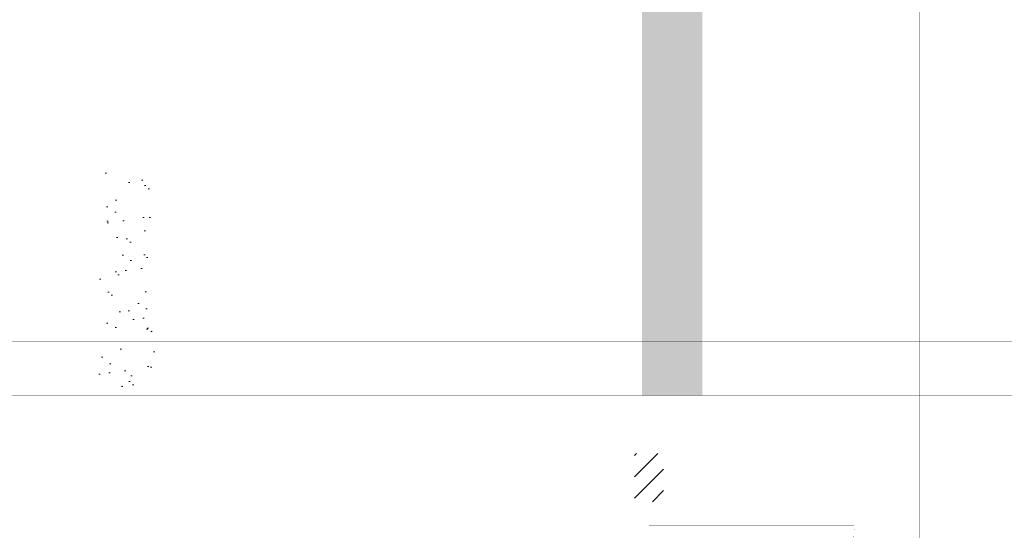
# Paper-space layout 'Layout1' of a CAD drawing. Header units: inches. Extents: x 7368 to 30263, y 5719 to 13940.
# Tile 28 of 44: x 12438 to 12846, y 11715 to 11926. Entities that reach past the tile are written whole.
import ezdxf

# ---------------------------------------------------------------- set-up
doc = ezdxf.new("R2010")
doc.units = ezdxf.units.IN
doc.header["$LTSCALE"] = 2
doc.header["$MEASUREMENT"] = 0
for name, pattern in [('ACAD_ISO04W100', [30, 24, -3, 0, -3]), ('ACAD_ISO07W100', [3, 0, -3]), ('HIDDEN', [9.525, 6.35, -3.175]), ('OS', [60, 30, -15, 0, -15]), ('PRZERYW', [60, 30, -30])]:
    doc.linetypes.add(name, pattern=pattern)
for name, color, linetype, lineweight in [('A CIENKA', 7, 'CONTINUOUS', 13), ('A KRESKOWANIA', 7, 'CONTINUOUS', 5), ('A MURY ISTN', 7, 'CONTINUOUS', 15), ('A OPISY', 7, 'CONTINUOUS', 15), ('A OSIE', 7, 'ACAD_ISO04W100', 13), ('A PRZERYWANIA', 7, 'HIDDEN', 15), ('A WYMIARY', 7, 'CONTINUOUS', 9), ('ECIANA_PROJEKT', 7, 'CONTINUOUS', 15), ('WYBURZENIA', 7, 'CONTINUOUS', 9)]:
    doc.layers.add(name, color=color, linetype=linetype, lineweight=lineweight)
pattern_1 = [(37.5, (117, 107), (-0.503947, 15.41459), [0, -12.16, 0, -13.6, 0, -13]), (7.5, (117, 107), (14.158214, 22.577169), [0, -6.56, 0, -10.96, 0, -4.2]), (-32.5, (110.042, 100.042), (24.913135, 0.045272), [0, -4, 0, -14.4, 0, -18.8]), (-42.5, (110.042, 100.042), (24.049013, 7.021405), [0, -2, 0, -9.44, 0, -10.8])]

psp = doc.layouts.get("Layout1")

# ---------------------------------------------------------------- hatches: boundary and pattern name
at = {"layer": 'A KRESKOWANIA', "linetype": 'Continuous'}
h = psp.add_hatch(dxfattribs=at)
h.set_pattern_fill('AR-SAND_S0_1', color=254, scale=8, style=0)
h.set_pattern_definition(pattern_1)
h.paths.add_polyline_path([(12720.55, 12293.96), (13110.45, 12293.96), (13110.45, 12318.96), (12720.55, 12318.96), (12720.55, 12338.96), (12695.55, 12338.96), (12695.55, 12318.96), (12470.55, 12318.96), (12470.55, 12210.77), (12495.55, 12210.77), (12495.55, 12293.96), (12695.55, 12293.96), (12695.55, 11770.46), (12720.55, 11770.46)], flags=0)
h = psp.add_hatch(dxfattribs=at)
h.set_pattern_fill('AR-SAND_S0_1', color=254, scale=8, style=0)
h.set_pattern_definition(pattern_1)
h.paths.add_polyline_path([(12495.55, 11862.89), (12470.55, 11862.89), (12470.55, 11770.46), (12495.55, 11770.46)], flags=0)
at = {"layer": 'A OPISY', "linetype": 'Continuous'}
h = psp.add_hatch(dxfattribs=at)
h.set_pattern_fill('ANSI31_S0_5', color=2, scale=50, style=0)
h.set_pattern_definition([(45, (117, 107), (-4.4194174, 4.4194174), [])])
h.paths.add_polyline_path([(12704.55, 11746.46), (12692.55, 11746.46), (12692.55, 11726.46), (12704.55, 11726.46)], flags=0)

# ---------------------------------------------------------------- linework, layer by layer
at = {"layer": 'A CIENKA', "color": 7, "linetype": 'Continuous', "const_width": 0.018}
for points in [[(12703.55, 11726.46), (12693.55, 11726.46)], [(12693.55, 11726.46), (12693.55, 11721.46)], [(12703.55, 11721.46), (12703.55, 11726.46)], [(12424.26, 11718.76), (12526.75, 11718.76)], [(12526.75, 11718.76), (12526.75, 11664.85)], [(12693.55, 11721.46), (12703.55, 11721.46)], [(12698.55, 11721.46), (12783.55, 11721.46)], [(12698.55, 11716.46), (12698.55, 11721.46)], [(12783.55, 11721.46), (12783.55, 11716.46)], [(12783.55, 11716.46), (12698.55, 11716.46)]]:
    psp.add_lwpolyline(points, dxfattribs=at)
psp.add_lwpolyline([(12698.55, 11631.46, 0.414214), (12783.55, 11716.46, 0.414214)], format="xyb", dxfattribs=at)
at = {"layer": 'A MURY ISTN', "color": 4, "linetype": 'Continuous', "const_width": 0.018}
for points in [[(12840.55, 11815.46), (12810.55, 11815.46)], [(12810.55, 11815.46), (12810.55, 11770.46)], [(12840.55, 11770.46), (12840.55, 11815.46)], [(11640.55, 11770.46), (12720.55, 11770.46)], [(12495.55, 11770.46), (12695.55, 11770.46)], [(12720.55, 11770.46), (13455.55, 11770.46)], [(12810.55, 11770.46), (12840.55, 11770.46)], [(11640.55, 11746.46), (13455.55, 11746.46)]]:
    psp.add_lwpolyline(points, dxfattribs=at)
at = {"layer": 'A OSIE', "color": 1, "linetype": 'OS', "const_width": 0.018}
for points in [[(12825.55, 10192.96), (12825.55, 13392.96)], [(7865.55, 11792.96), (13525.55, 11792.96)]]:
    psp.add_lwpolyline(points, dxfattribs=at)
at = {"layer": 'A PRZERYWANIA', "color": 3, "linetype": 'PRZERYW', "const_width": 0.018}
for points in [[(12810.55, 10322.96), (12810.55, 13262.96)], [(12840.55, 10322.96), (12840.55, 13262.96)]]:
    psp.add_lwpolyline(points, dxfattribs=at)
at = {"layer": 'A WYMIARY', "color": 80, "linetype": 'Continuous', "const_width": 0.018}
for points in [[(12758.2, 11746.46), (12752.2, 11752.46)], [(12758.2, 11746.46), (12758.2, 11752.46)], [(12758.2, 11746.46), (12752.2, 11746.46)], [(12758.2, 11746.46), (12758.2, 11740.46)], [(12758.2, 11746.46), (12764.2, 11746.46)], [(12758.2, 11746.46), (12764.2, 11740.46)], [(12758.2, 11612.46), (12758.2, 11740.46)]]:
    psp.add_lwpolyline(points, dxfattribs=at)
at = {"layer": 'ECIANA_PROJEKT', "color": 141, "linetype": 'Continuous', "const_width": 0.018}
for points in [[(12692.55, 11746.46), (12692.55, 11726.46)], [(12692.55, 11726.46), (12692.55, 11746.46)], [(12692.55, 11746.46), (12704.55, 11746.46)], [(12704.55, 11746.46), (12704.55, 11726.46)], [(12704.55, 11746.46), (12704.55, 11726.46)], [(12692.55, 11726.46), (12704.55, 11726.46)], [(12704.55, 11726.46), (12692.55, 11726.46)]]:
    psp.add_lwpolyline(points, dxfattribs=at)
at = {"layer": 'WYBURZENIA', "color": 6, "linetype": 'ACAD_ISO07W100', "const_width": 0.018}
for points in [[(12695.55, 12293.96), (12695.55, 11770.46)], [(12720.55, 12293.96), (12720.55, 11770.46)], [(12470.55, 11862.89), (12470.55, 11770.46)], [(12470.55, 11862.89), (12495.55, 11862.89)], [(12495.55, 11862.89), (12495.55, 11770.46)]]:
    psp.add_lwpolyline(points, dxfattribs=at)

doc.saveas('drawing.dxf')
